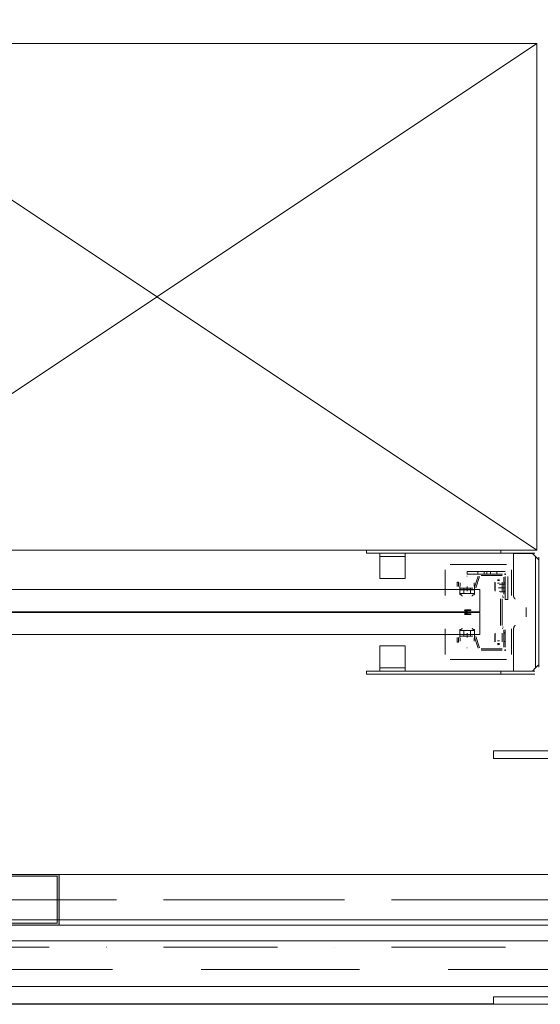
# Model space of a CAD drawing. Header units: millimetres. Extents: x -12989 to 357906, y -50379 to 30884.
# Tile 255 of 256: x 29292 to 30114, y 150 to 1704. Entities that reach past the tile are written whole.
import ezdxf
from ezdxf.enums import TextEntityAlignment as Align

# ---------------------------------------------------------------- set-up
doc = ezdxf.new("R2010")
doc.units = ezdxf.units.MM
doc.header["$MEASUREMENT"] = 0
for name, pattern in [('Kropki i Kreski', [360, 180, -90, 0, -90]), ('MITTE2', [112.5, 75, -12.5, 12.5, -12.5]), ('Przerywana długa', [390, 250, -140]), ('Wipeout_Contour', [1000, 0, -1000])]:
    doc.linetypes.add(name, pattern=pattern)
for name, color, linetype in [('A__STROPY', 7, 'Continuous'), ('AS_Belki.Import IFC', 7, 'Continuous'), ('AS_Blachy.Import IFC', 7, 'Continuous'), ('Nowe_A__SCIANY', 7, 'Continuous'), ('Nowe_A__STROPY', 7, 'Continuous'), ('Nowe_A_OZN_STREFY', 7, 'Continuous'), ('Nowe_A_WYM_ZEWNETRZNE', 7, 'Continuous'), ('Nowe_Warstwa IFC.Import IFC', 7, 'Continuous')]:
    doc.layers.add(name, color=color, linetype=linetype)
for name, color, linetype, lineweight in [('A__STROPY_Nr_pióra__89', 7, 'Continuous', 13), ('AS_Belki.Import IFC_Nr_pióra__1', 7, 'Continuous', 13), ('AS_Belki.Import IFC_Nr_pióra__69', 7, 'Continuous', 13), ('AS_Belki.Import IFC_Nr_pióra__90', 7, 'Continuous', 13), ('AS_Blachy.Import IFC_Nr_pióra__4', 7, 'Continuous', 13), ('Nowe_A__SCIANY_Nr_pióra__27', 7, 'Continuous', 25), ('Nowe_A__STROPY_Nr_pióra__89', 7, 'Continuous', 13), ('Nowe_A_WYM_ZEWNETRZNE_Nr_pióra__1', 7, 'Continuous', 13), ('Nowe_A_WYM_ZEWNETRZNE_Nr_pióra__45', 7, 'Continuous', 15), ('Nowe_A_WYM_ZEWNETRZNE_Nr_pióra__85', 7, 'Continuous', 13), ('Nowe_REGAŁY_Nr_pióra__18', 9, 'Continuous', 13), ('Nowe_Warstwa IFC.Import IFC_Nr_pióra__1', 7, 'Continuous', 13), ('Nowe_Warstwa IFC.Import IFC_Nr_pióra__4', 7, 'Continuous', 13)]:
    doc.layers.add(name, color=color, linetype=linetype, lineweight=lineweight)
doc.styles.add('STYL_AUTOMATYCZNY_2', font='arial.ttf')
doc.styles.add('STYL_AUTOMATYCZNY_3', font='arial.ttf')
doc.dimstyles.new('STYL_AUTOMATYCZNY__1', dxfattribs={"dimtxt": 139.999998, "dimasz": 71.25, "dimexe": 0.18, "dimexo": 0.0625, "dimgap": 0, "dimtad": 1, "dimtih": 1, "dimtoh": 1, "dimdec": 0, "dimlfac": 0.1, "dimzin": 0, "dimdsep": 46, "dimtxsty": 'STYL_AUTOMATYCZNY_3', "dimblk": 'ARROWHEAD_6', "dimblk1": 'ARROWHEAD_6', "dimblk2": 'ARROWHEAD_6', "dimcen": 0.09, "dimse1": 1, "dimse2": 1, "dimclrd": 7, "dimclre": 7, "dimclrt": 7, "dimadec": 0, "dimazin": 0, "dimtfac": 1, "dimtdec": 4, "dimtmove": 0, "dimatfit": 3, "dimfxl": 0, "dimtolj": 1, "dimtzin": 0, "dimarcsym": 0})
doc.dimstyles.new('STYL_AUTOMATYCZNY__2', dxfattribs={"dimtxt": 139.999998, "dimasz": 71.25, "dimexe": 0.18, "dimexo": 0.0625, "dimgap": 0, "dimtad": 1, "dimdec": 0, "dimlfac": 0.1, "dimzin": 0, "dimdsep": 46, "dimtxsty": 'STYL_AUTOMATYCZNY_3', "dimblk": 'ARROWHEAD_6', "dimblk1": 'ARROWHEAD_6', "dimblk2": 'ARROWHEAD_6', "dimcen": 0.09, "dimse1": 1, "dimse2": 1, "dimclrd": 7, "dimclre": 7, "dimclrt": 7, "dimadec": 0, "dimazin": 0, "dimtfac": 1, "dimtdec": 4, "dimtmove": 0, "dimatfit": 3, "dimfxl": 0, "dimtolj": 1, "dimtzin": 0, "dimarcsym": 0})

# ---------------------------------------------------------------- blocks, each defined once
blk = doc.blocks.new('Strop_1_1', base_point=(-12989.3, -15342.7))
at = {"layer": 'Nowe_A__STROPY_Nr_pióra__89', "color": 7, "linetype": 'Continuous', "lineweight": 13, "flags": 128}
blk.add_lwpolyline([(-322, 14822), (36322, 14822), (36322, 178), (-322, 178)], close=True, dxfattribs=at)
blk = doc.blocks.new('Strop_2_1', base_point=(-220, 283.1))
at = {"layer": 'A__STROPY_Nr_pióra__89', "color": 7, "linetype": 'Continuous', "lineweight": 13, "flags": 128}
blk.add_lwpolyline([(-220, 283.1), (36170, 283.1), (36170, 14723.1), (-220, 14723.1)], close=True, dxfattribs=at)
blk = doc.blocks.new('Ściana_1_1', base_point=(-350, 150))
at = {"color": 254, "linetype": 'Wipeout_Contour', "lineweight": 0, "ltscale": 120664.430373}
blk.add_wipeout([(28750, 0), (31581.8, 0), (31581.8, 150), (28750, 150)], dxfattribs=at).dxf.layer = 'Nowe_A__SCIANY'
at = {"layer": 'Nowe_A__SCIANY_Nr_pióra__27', "color": 7, "linetype": 'Continuous', "lineweight": 25, "flags": 128}
blk.add_lwpolyline([(31581.8, 150), (28750, 150)], dxfattribs=at)
blk = doc.blocks.new('IFC Extruded[79]_1', base_point=(30290.3, 162))
at = {"color": 254, "linetype": 'Wipeout_Contour', "lineweight": 0, "ltscale": 120662.975855}
blk.add_wipeout([(30290.3, 162), (30040.3, 162), (30040.3, 150), (30290.3, 150)], dxfattribs=at).dxf.layer = 'AS_Blachy.Import IFC'
at = {"layer": 'AS_Blachy.Import IFC_Nr_pióra__4', "color": 7, "linetype": 'Continuous', "lineweight": 13}
for p, q in [((30290.3, 162), (30040.3, 162)), ((30040.3, 162), (30040.3, 150)), ((30290.3, 162), (30290.3, 150)), ((30290.3, 150), (30040.3, 150))]:
    blk.add_line(p, q, dxfattribs=at)
blk = doc.blocks.new('IFC Extruded[81]_1', base_point=(30040.3, 538))
at = {"color": 254, "linetype": 'Wipeout_Contour', "lineweight": 0, "ltscale": 120680.981905}
blk.add_wipeout([(30040.3, 538), (30290.3, 538), (30290.3, 550), (30040.3, 550)], dxfattribs=at).dxf.layer = 'AS_Blachy.Import IFC'
at = {"layer": 'AS_Blachy.Import IFC_Nr_pióra__4', "color": 7, "linetype": 'Continuous', "lineweight": 13}
for p, q in [((30040.3, 550), (30290.3, 550)), ((30040.3, 538), (30040.3, 550)), ((30290.3, 538), (30290.3, 550)), ((30040.3, 538), (30290.3, 538))]:
    blk.add_line(p, q, dxfattribs=at)
blk = doc.blocks.new('Standardowy znacznik osi[101]_1', base_point=(-2344.6, 250))
at = {"layer": 'Nowe_Warstwa IFC.Import IFC_Nr_pióra__4', "color": 7, "linetype": 'Continuous', "lineweight": 13}
blk.add_line((-2344.6, 250), (39576.7, 250), dxfattribs=at)
at = {"layer": 'Nowe_Warstwa IFC.Import IFC_Nr_pióra__1', "color": 7, "lineweight": 13, "style": 'STYL_AUTOMATYCZNY_2'}
for tag, p in [('AC_MarkerText_1_0', (-2594.6, 337.5)), ('AC_MarkerText_1_1', (39826.7, 337.5))]:
    blk.add_attdef(tag, text='', height=175, dxfattribs=at).set_placement(p, align=Align.TOP_CENTER)
blk = doc.blocks.new('Belka_11_1', base_point=(28798.8, 315))
at = {"layer": 'AS_Belki.Import IFC_Nr_pióra__69', "color": 7, "linetype": 'Kropki i Kreski', "lineweight": 13}
blk.add_line((28798.8, 315), (30165.3, 315), dxfattribs=at)
at = {"layer": 'AS_Belki.Import IFC_Nr_pióra__90', "color": 7, "linetype": 'Przerywana długa', "lineweight": 13}
for p, q in [((28798.8, 355), (30165.3, 355)), ((28798.8, 275), (30165.3, 275))]:
    blk.add_line(p, q, dxfattribs=at)
blk = doc.blocks.new('Belka_22_1', base_point=(28798.8, 240))
at = {"layer": 'AS_Belki.Import IFC_Nr_pióra__69', "color": 7, "linetype": 'Kropki i Kreski', "lineweight": 13}
blk.add_line((28798.8, 240), (30165.3, 240), dxfattribs=at)
at = {"layer": 'AS_Belki.Import IFC_Nr_pióra__90', "color": 7, "linetype": 'Przerywana długa', "lineweight": 13}
for p, q in [((28798.8, 275), (30165.3, 275)), ((28798.8, 205), (28798.8, 275)), ((28798.8, 205), (30165.3, 205))]:
    blk.add_line(p, q, dxfattribs=at)
blk = doc.blocks.new('Belka_26_1', base_point=(30165.3, 315))
at = {"layer": 'AS_Belki.Import IFC', "linetype": 'Continuous', "lineweight": 0, "true_color": 0x000000}
h = blk.add_hatch(color=18, dxfattribs=at)
h.paths.add_polyline_path([(29259.9, 275), (29354.7, 275), (29354.7, 355), (29259.9, 355)])
h.paths.add_polyline_path([(29263.5, 352), (29351.1, 352), (29351.1, 278), (29263.5, 278)], flags=0)
at = {"layer": 'AS_Belki.Import IFC_Nr_pióra__1', "color": 7, "linetype": 'Continuous', "lineweight": 13}
for p, q in [((29354.7, 355), (29259.9, 355)), ((29259.9, 355), (29259.9, 275)), ((29263.5, 352), (29263.5, 278)), ((29351.1, 352), (29263.5, 352)), ((29351.1, 352), (29351.1, 278)), ((29354.7, 355), (29354.7, 275)), ((29354.7, 275), (29259.9, 275)), ((29351.1, 278), (29263.5, 278))]:
    blk.add_line(p, q, dxfattribs=at)
at = {"layer": 'AS_Belki.Import IFC_Nr_pióra__69', "color": 7, "linetype": 'Kropki i Kreski', "lineweight": 13}
blk.add_line((30165.3, 315), (28798.8, 315), dxfattribs=at)
at = {"layer": 'AS_Belki.Import IFC_Nr_pióra__90', "color": 7, "linetype": 'Przerywana długa', "lineweight": 13}
for p, q in [((29259.9, 355), (28798.8, 355)), ((28798.8, 355), (28798.8, 275)), ((29259.9, 275), (28798.8, 275))]:
    blk.add_line(p, q, dxfattribs=at)
at = {"layer": 'AS_Belki.Import IFC_Nr_pióra__90', "color": 7, "linetype": 'Continuous', "lineweight": 13}
for p, q in [((30165.3, 355), (29259.9, 355)), ((30165.3, 275), (29259.9, 275))]:
    blk.add_line(p, q, dxfattribs=at)
blk = doc.blocks.new('*D308')
at = {"layer": 'Nowe_A_WYM_ZEWNETRZNE_Nr_pióra__45', "color": 7, "linetype": 'Continuous', "lineweight": 15}
for p, q in [((37171.6, 187.5), (37246.6, 112.5)), ((37171.6, 37.5), (37246.6, -37.5))]:
    blk.add_line(p, q, dxfattribs=at)
at = {"layer": 'Nowe_A_WYM_ZEWNETRZNE_Nr_pióra__85', "color": 7, "linetype": 'Continuous', "lineweight": 13}
for p, q in [((37209.1, 150), (37209.1, 14850)), ((37279.4, 150), (37138.8, 150)), ((37209.1, 0), (37209.1, 150)), ((37279.4, 0), (37138.8, 0)), ((37209.1, -56.2), (37209.1, 0))]:
    blk.add_line(p, q, dxfattribs=at)
at = {"layer": 'Nowe_A_WYM_ZEWNETRZNE_Nr_pióra__1', "color": 7, "lineweight": 13, "insert": (37181.1, -251.1), "char_height": 140, "attachment_point": 7, "rotation": 90, "style": 'STYL_AUTOMATYCZNY_3'}
blk.add_mtext('\\A1;{\\pql;\\fArial|b0|i0|c238|p0;\\W1.000000;15}', dxfattribs=at)
blk = doc.blocks.new('ARROWHEAD_6')
at = {"color": 0, "linetype": 'Continuous', "lineweight": 0}
for p, q in [((-0.5, -0.5), (0.5, 0.5)), ((0, 0), (-1, 0))]:
    blk.add_line(p, q, dxfattribs=at)
blk = doc.blocks.new('*D309')
at = {"layer": 'Nowe_A_WYM_ZEWNETRZNE_Nr_pióra__45', "color": 7, "linetype": 'Continuous', "lineweight": 15}
blk.add_line((37171.6, 187.5), (37246.6, 112.5), dxfattribs=at)
blk = doc.blocks.new('*D310')
at = {"layer": 'Nowe_A_WYM_ZEWNETRZNE_Nr_pióra__45', "color": 7, "linetype": 'Continuous', "lineweight": 15}
for p, q in [((37171.6, 14887.5), (37246.6, 14812.5)), ((37171.6, 187.5), (37246.6, 112.5))]:
    blk.add_line(p, q, dxfattribs=at)
at = {"layer": 'Nowe_A_WYM_ZEWNETRZNE_Nr_pióra__85', "color": 7, "linetype": 'Continuous', "lineweight": 13}
for p, q in [((37209.1, 150), (37209.1, 14850)), ((37279.4, 150), (37138.8, 150)), ((37209.1, 0), (37209.1, 150))]:
    blk.add_line(p, q, dxfattribs=at)
at = {"layer": 'Nowe_A_WYM_ZEWNETRZNE_Nr_pióra__1', "color": 7, "lineweight": 13, "char_height": 140, "attachment_point": 7, "rotation": 90, "style": 'STYL_AUTOMATYCZNY_3'}
for s, insert in [('\\A1;{\\pql;\\fArial|b0|i0|c238|p0;\\W1.000000;15}', (37181.1, 14598.9)), ('\\A1;{\\pql;\\fArial|b0|i0|c238|p0;\\W1.000000;1\xa0470}', (37181.1, 7153))]:
    blk.add_mtext(s, dxfattribs=dict(at, insert=insert))
blk = doc.blocks.new('*D311')
at = {"layer": 'Nowe_A_WYM_ZEWNETRZNE_Nr_pióra__45', "color": 7, "linetype": 'Continuous', "lineweight": 15}
blk.add_line((37171.6, 14887.5), (37246.6, 14812.5), dxfattribs=at)
at = {"layer": 'Nowe_A_WYM_ZEWNETRZNE_Nr_pióra__85', "color": 7, "linetype": 'Continuous', "lineweight": 13}
blk.add_line((37209.1, 150), (37209.1, 14850), dxfattribs=at)
blk = doc.blocks.new('*D312')
at = {"layer": 'Nowe_A_WYM_ZEWNETRZNE_Nr_pióra__45', "color": 7, "linetype": 'Continuous', "lineweight": 15}
for p, q in [((37246.6, 14962.5), (37171.6, 15037.5)), ((37171.6, 14887.5), (37246.6, 14812.5))]:
    blk.add_line(p, q, dxfattribs=at)
at = {"layer": 'Nowe_A_WYM_ZEWNETRZNE_Nr_pióra__85', "color": 7, "linetype": 'Continuous', "lineweight": 13}
for p, q in [((37209.1, 15000), (37209.1, 15056.3)), ((37279.4, 15000), (37138.8, 15000)), ((37209.1, 14850), (37209.1, 15000)), ((37279.4, 14850), (37138.8, 14850)), ((37209.1, 150), (37209.1, 14850))]:
    blk.add_line(p, q, dxfattribs=at)
blk = doc.blocks.new('*D325')
at = {"layer": 'Nowe_A_WYM_ZEWNETRZNE_Nr_pióra__45', "color": 7, "linetype": 'Continuous', "lineweight": 15}
for p, q in [((5753.2, -1542.1), (5678.2, -1617.1)), ((36387.5, -1542.1), (36312.5, -1617.1))]:
    blk.add_line(p, q, dxfattribs=at)
at = {"layer": 'Nowe_A_WYM_ZEWNETRZNE_Nr_pióra__85', "color": 7, "linetype": 'Continuous', "lineweight": 13}
for p, q in [((5715.7, -1649.9), (5715.7, -1509.3)), ((36350, -1649.9), (36350, -1509.3)), ((5715.7, -1579.6), (36350, -1579.6))]:
    blk.add_line(p, q, dxfattribs=at)
at = {"layer": 'Nowe_A_WYM_ZEWNETRZNE_Nr_pióra__1', "color": 7, "lineweight": 13, "char_height": 140, "attachment_point": 7, "style": 'STYL_AUTOMATYCZNY_3'}
for s, insert in [('\\A1;{\\pql;\\fArial|b0|i0|c238|p0;\\W1.000000;3\xa0063}', (20685.9, -1551.6)), ('\\A1;{\\pql;\\fArial|b0|i0|c238|p0;\\W1.000000;15}', (36098.9, -1551.6))]:
    blk.add_mtext(s, dxfattribs=dict(at, insert=insert))
blk = doc.blocks.new('*D327')
at = {"layer": 'Nowe_A_WYM_ZEWNETRZNE_Nr_pióra__45', "color": 7, "linetype": 'Continuous', "lineweight": 15}
for p, q in [((36387.5, -1542.1), (36312.5, -1617.1)), ((36462.5, -1617.1), (36537.5, -1542.1))]:
    blk.add_line(p, q, dxfattribs=at)
at = {"layer": 'Nowe_A_WYM_ZEWNETRZNE_Nr_pióra__85', "color": 7, "linetype": 'Continuous', "lineweight": 13}
for p, q in [((36350, -1649.9), (36350, -1509.3)), ((36500, -1649.9), (36500, -1509.3)), ((5715.7, -1579.6), (36350, -1579.6)), ((36350, -1579.6), (36500, -1579.6)), ((36500, -1579.6), (36556.2, -1579.6))]:
    blk.add_line(p, q, dxfattribs=at)

msp = doc.modelspace()

# ---------------------------------------------------------------- linework, layer by layer
at = {"layer": 'Nowe_A_OZN_STREFY', "color": 7, "linetype": 'Continuous', "lineweight": 0, "true_color": 0xffffff, "flags": 128}
msp.add_lwpolyline([(25498.8, 150), (28748.8, 150), (28748.8, 330), (28848.8, 330), (28848.8, 150), (31481.8, 150), (31481.8, 330), (31581.8, 330), (31581.8, 150), (34831.8, 150)], dxfattribs=at)
at = {"layer": 'Nowe_REGAŁY_Nr_pióra__18', "color": 9, "linetype": 'Continuous', "lineweight": 13}
for p, q in [((29839.6, 862), (29839.6, 867)), ((30105.7, 867), (29839.6, 867)), ((29839.6, 862), (30105.7, 862)), ((29860.8, 860), (29860.8, 862)), ((29860.8, 860), (29860.8, 857)), ((29900.8, 857), (29860.8, 857)), ((29860.8, 851), (29860.8, 857)), ((29900.8, 862), (29900.8, 860)), ((29900.8, 857), (29900.8, 860)), ((29900.8, 857), (29900.8, 851)), ((30051.6, 862), (30051.6, 867)), ((30074.7, 861.8), (30071.7, 861.8)), ((30071.7, 796.4), (30071.7, 861.8)), ((30074.7, 861.8), (30100.7, 861.8)), ((30100.7, 861.8), (30101.7, 861.8)), ((30106.7, 856.8), (30101.7, 861.8)), ((30106.7, 856.8), (30109.7, 853.8)), ((30106.7, 681), (30106.7, 856.8)), ((30111.7, 856), (30111.7, 682)), ((29860.8, 825), (29860.8, 851)), ((29900.8, 851), (29900.8, 825)), ((30060.7, 844), (29971.7, 844)), ((30111.7, 851.8), (30109.7, 853.8)), ((29860.8, 825), (29860.8, 822)), ((29900.8, 822), (29900.8, 825)), ((29963.7, 836), (29963.7, 795.2)), ((29998.9, 825.6), (29998.4, 825.6)), ((30058.7, 833), (29998.7, 833)), ((29998.7, 829), (29998.7, 833)), ((29998.7, 829), (30054.7, 829)), ((30016.3, 825.9), (30010, 808.4)), ((30012.1, 807.6), (30018.4, 825.1)), ((30015.7, 829), (30015.7, 833)), ((30053.9, 829), (30020.8, 829)), ((30020.8, 826.8), (30053.9, 826.8)), ((30025.7, 829), (30025.7, 833)), ((30029.7, 829), (30029.7, 833)), ((30035.7, 829), (30035.7, 833)), ((30045.7, 829), (30045.7, 833)), ((30056.4, 824.3), (30056.4, 797.1)), ((30059.6, 829), (30057.8, 829)), ((30058.7, 829.9), (30058.7, 828.1)), ((30058.7, 825), (30058.7, 789)), ((30058.7, 797.1), (30058.7, 824.3)), ((30062.7, 789), (30062.7, 825)), ((30068.7, 795.2), (30068.7, 836)), ((29900.8, 822), (29860.8, 822)), ((29982.9, 816.5), (29982.9, 809.3)), ((29985.2, 816.5), (29982.9, 816.5)), ((29985.2, 809.3), (29985.2, 816.5)), ((29987.5, 815), (29987.2, 804.3)), ((30010.2, 804.3), (30009.8, 815)), ((30042.6, 816.1), (30042.6, 803.9)), ((30042.7, 811.7), (30042.7, 815.9)), ((30042.7, 805.1), (30042.7, 811.7)), ((30049.8, 820.1), (30046.6, 820.1)), ((30046.7, 818.8), (30049.7, 818.8)), ((30046.7, 814.5), (30049.7, 814.5)), ((30049.7, 812.3), (30051.1, 813.3)), ((30058.7, 813.3), (30051.1, 813.3)), ((30053.7, 815.9), (30053.7, 811.7)), ((30053.7, 811.7), (30053.7, 805.1)), ((30053.8, 803.9), (30053.8, 816.1)), ((30058.7, 815.5), (30056.4, 815.5)), ((29987.2, 804.3), (29987.2, 804.3)), ((29987.2, 804.3), (29987.2, 797.8)), ((29987.3, 798.3), (29987.3, 804.3)), ((29987.7, 804.3), (29987.3, 804.3)), ((29987.7, 798.3), (29987.3, 798.3)), ((30007.6, 806.8), (29987.7, 806.8)), ((29987.7, 804.5), (30007.6, 804.5)), ((29998.6, 804.3), (29987.7, 804.3)), ((29987.7, 798.3), (29998.6, 798.3)), ((29993.2, 804.3), (29993.2, 798.3)), ((29993.5, 806.8), (29993.5, 804.5)), ((29998.7, 804.3), (29998.6, 804.3)), ((29998.7, 798.3), (29998.6, 798.3)), ((30009.6, 804.3), (29998.7, 804.3)), ((29998.7, 798.3), (30009.6, 798.3)), ((30003.8, 806.8), (30003.8, 804.5)), ((30004.2, 804.3), (30004.2, 798.3)), ((30010, 804.3), (30009.6, 804.3)), ((30010, 798.3), (30009.6, 798.3)), ((30010, 798.5), (30010, 804.3)), ((30010.1, 800), (30010.1, 796.6)), ((30010.2, 797.8), (30010.2, 804.3)), ((30010.2, 804.3), (30010.2, 804.3)), ((30042.6, 803.9), (30042.7, 803.9)), ((30042.7, 802.3), (30042.7, 805.1)), ((30042.7, 803.9), (30042.7, 802.3)), ((30042.7, 802.3), (30042.7, 802.3)), ((30042.7, 802.3), (30042.7, 802.3)), ((30048.8, 807.9), (30048.8, 806.6)), ((30051.1, 801.2), (30049.7, 802.2)), ((30058.7, 807.3), (30049.9, 807.3)), ((30058.7, 801.2), (30051.1, 801.2)), ((30053.7, 802.3), (30053.7, 805.1)), ((30053.7, 802.3), (30053.7, 803.9)), ((30053.7, 803.9), (30053.8, 803.9)), ((30053.7, 802.3), (30053.7, 802.3)), ((30053.7, 802.3), (30053.7, 802.3)), ((30055.2, 794.9), (30053.8, 794.1)), ((30054.9, 792.1), (30056.3, 792.9)), ((30056.4, 802), (30058.7, 802)), ((30056.4, 801.5), (30058.7, 801.5)), ((30051.4, 790), (30051.4, 748)), ((30053.7, 748), (30053.7, 790)), ((30062.7, 789), (30058.7, 789)), ((29994.9, 771.6), (29998.8, 769)), ((29998.8, 769), (29994.9, 766.4)), ((30004.2, 772.5), (29995.2, 772.5)), ((29995.2, 765.5), (30004.2, 765.5)), ((29996.8, 771.5), (30004.2, 771.5)), ((29999.9, 769.5), (29996.8, 771.5)), ((29996.8, 766.5), (29999.9, 768.5)), ((30004.2, 766.5), (29996.8, 766.5)), ((30091.7, 761.4), (30091.7, 776.4)), ((29963.7, 742.9), (29963.7, 702)), ((29987.2, 738), (29987.2, 741.4)), ((29987.2, 740.3), (29987.2, 733.8)), ((29987.2, 733.8), (29987.2, 733.8)), ((29987.2, 733.8), (29987.5, 723)), ((29987.7, 739.8), (29987.3, 739.8)), ((29987.3, 739.5), (29987.3, 733.8)), ((29987.7, 733.8), (29987.3, 733.8)), ((29998.6, 739.8), (29987.7, 739.8)), ((29987.7, 733.8), (29998.6, 733.8)), ((30007.6, 733.5), (29987.7, 733.5)), ((29987.7, 731.3), (30007.6, 731.3)), ((29993.2, 733.8), (29993.2, 739.8)), ((29993.5, 733.5), (29993.5, 731.3)), ((29998.7, 739.8), (29998.6, 739.8)), ((29998.7, 733.8), (29998.6, 733.8)), ((30009.6, 739.8), (29998.7, 739.8)), ((29998.7, 733.8), (30009.6, 733.8)), ((30003.8, 733.5), (30003.8, 731.3)), ((30004.2, 733.8), (30004.2, 739.8)), ((30010, 739.8), (30009.6, 739.8)), ((30010, 733.8), (30009.6, 733.8)), ((30009.8, 723), (30010.2, 733.8)), ((30010, 733.8), (30010, 739.5)), ((30010.1, 741.4), (30010.1, 738)), ((30010.2, 733.8), (30010.2, 740.3)), ((30010.2, 733.8), (30010.2, 733.8)), ((30042.7, 734.1), (30042.6, 734.1)), ((30042.6, 734.1), (30042.6, 721.9)), ((30042.7, 735.7), (30042.7, 735.8)), ((30042.7, 735.8), (30042.7, 735.8)), ((30042.7, 735.8), (30042.7, 734.1)), ((30042.7, 735.7), (30042.7, 732.9)), ((30042.7, 732.9), (30042.7, 726.3)), ((30053.7, 734.1), (30053.7, 735.8)), ((30053.7, 735.8), (30053.7, 735.8)), ((30053.7, 735.8), (30053.7, 735.7)), ((30053.7, 735.7), (30053.7, 732.9)), ((30053.8, 734.1), (30053.7, 734.1)), ((30053.7, 726.3), (30053.7, 732.9)), ((30053.8, 743.9), (30055.2, 743.1)), ((30053.8, 721.9), (30053.8, 734.1)), ((30056.3, 745.1), (30054.9, 745.9)), ((30056.4, 741), (30056.4, 713.8)), ((30058.7, 736.5), (30056.4, 736.5)), ((30058.7, 736), (30056.4, 736)), ((30058.7, 713.8), (30058.7, 741)), ((30068.7, 702), (30068.7, 742.9)), ((30071.7, 676), (30071.7, 741.5)), ((29860.8, 716), (29860.8, 713)), ((29860.8, 716), (29900.8, 716)), ((29900.8, 713), (29900.8, 716)), ((29982.9, 728.8), (29982.9, 721.5)), ((29982.9, 721.5), (29985.2, 721.5)), ((29985.2, 721.5), (29985.2, 728.8)), ((30010, 729.6), (30016.3, 712.1)), ((30018.4, 712.9), (30012.1, 730.4)), ((30042.7, 722.1), (30042.7, 726.3)), ((30046.6, 717.9), (30049.8, 717.9)), ((30046.7, 723.5), (30049.7, 723.5)), ((30046.7, 719.3), (30049.7, 719.3)), ((30053.7, 726.3), (30053.7, 722.1)), ((30056.4, 722.5), (30058.7, 722.5)), ((29860.8, 687), (29860.8, 713)), ((29900.8, 713), (29900.8, 687)), ((29998.4, 712.5), (29998.9, 712.5)), ((30053.9, 711.3), (30020.8, 711.3)), ((30020.8, 709), (30053.9, 709)), ((30059.6, 709), (30057.8, 709)), ((30058.7, 709.9), (30058.7, 708.1)), ((29860.8, 681), (29860.8, 687)), ((29900.8, 687), (29900.8, 681)), ((29971.7, 694), (30060.7, 694)), ((30109.7, 684), (30106.7, 681)), ((30109.7, 684), (30111.7, 686)), ((29839.6, 676), (29839.6, 671)), ((30105.7, 676), (29839.6, 676)), ((30105.7, 671), (29839.6, 671)), ((29860.8, 681), (29860.8, 678)), ((29860.8, 681), (29900.8, 681)), ((29860.8, 676), (29860.8, 678)), ((29900.8, 678), (29900.8, 681)), ((29900.8, 678), (29900.8, 676)), ((30051.6, 671), (30051.6, 676)), ((30101.7, 676), (30106.7, 681))]:
    msp.add_line(p, q, dxfattribs=at)
at = {"layer": 'Nowe_REGAŁY_Nr_pióra__18', "color": 9, "linetype": 'MITTE2', "lineweight": 13}
for p, q in [((29998.7, 809.3), (29998.7, 802)), ((29998.7, 736), (29998.7, 728.8))]:
    msp.add_line(p, q, dxfattribs=at)
at = {"layer": 'Nowe_REGAŁY_Nr_pióra__18', "color": 9, "linetype": 'Continuous', "lineweight": 13}
msp.add_lwpolyline([(28908.7, 866.6), (30108.7, 866.6), (30108.7, 1666.6), (28908.7, 1666.6), (28908.7, 866.6), (30108.7, 1666.6), (28908.7, 1666.6), (30108.7, 866.6)], dxfattribs=at)
for points in [[(28998.7, 804.5), (28998.7, 769.5), (30018.7, 769.5), (30018.7, 804.5)], [(28998.7, 768.5), (28998.7, 733.5), (30018.7, 733.5), (30018.7, 768.5)]]:
    msp.add_lwpolyline(points, close=True, dxfattribs=at)
at = {"layer": 'Nowe_REGAŁY_Nr_pióra__18', "color": 9, "linetype": 'Continuous', "lineweight": 13, "flags": 128}
for points in [[(29987.2, 796.6), (29987.2, 796.7), (29987.2, 796.8), (29987.2, 796.9), (29987.2, 797.1), (29987.2, 797.2), (29987.2, 797.3), (29987.2, 797.4), (29987.2, 797.5), (29987.2, 797.6), (29987.2, 797.7), (29987.2, 797.7), (29987.2, 797.8), (29987.2, 797.9), (29987.3, 798), (29987.3, 798), (29987.3, 798.1), (29987.3, 798.1), (29987.3, 798.2), (29987.3, 798.2), (29987.3, 798.2), (29987.3, 798.2), (29987.3, 798.3), (29987.3, 798.3)], [(29990.7, 794.3), (29990.6, 794.4), (29990.6, 794.6), (29990.6, 794.7), (29990.5, 794.9), (29990.5, 795.1), (29990.4, 795.2), (29990.3, 795.3), (29990.2, 795.5), (29990.1, 795.6), (29989.9, 795.7), (29989.8, 795.8), (29989.6, 795.9), (29989.5, 796), (29989.3, 796.1), (29989.1, 796.2), (29988.9, 796.3), (29988.7, 796.4), (29988.5, 796.4), (29988.3, 796.5), (29988.1, 796.5), (29987.9, 796.5), (29987.6, 796.6), (29987.4, 796.6), (29987.2, 796.6)], [(30010.1, 796.6), (30009.9, 796.6), (30009.7, 796.6), (30009.5, 796.5), (30009.2, 796.5), (30009, 796.5), (30008.8, 796.4), (30008.6, 796.4), (30008.4, 796.3), (30008.2, 796.2), (30008, 796.1), (30007.8, 796.1), (30007.7, 796), (30007.5, 795.8), (30007.4, 795.7), (30007.3, 795.6), (30007.1, 795.5), (30007, 795.3), (30006.9, 795.2), (30006.9, 795.1), (30006.8, 794.9), (30006.7, 794.7), (30006.7, 794.6), (30006.7, 794.4), (30006.7, 794.3)], [(30010, 804.3), (30010, 804.2), (30010, 804.2), (30010, 804.1), (30010.1, 804.1), (30010.1, 804), (30010.1, 803.9), (30010.1, 803.8), (30010.1, 803.6), (30010.1, 803.5), (30010.1, 803.3), (30010.1, 803.2), (30010.1, 803), (30010.1, 802.8), (30010.1, 802.5), (30010.1, 802.3), (30010.1, 802.1), (30010.1, 801.8), (30010.1, 801.5), (30010.1, 801.3), (30010.1, 801), (30010.1, 800.7), (30010.1, 800.4), (30010.1, 800)], [(30010.1, 796.6), (30010.1, 796.7), (30010.1, 796.8), (30010.1, 797), (30010.1, 797.1), (30010.1, 797.2), (30010.1, 797.3), (30010.1, 797.4), (30010.1, 797.5), (30010.1, 797.6), (30010.1, 797.7), (30010.1, 797.7), (30010.1, 797.8), (30010.1, 797.9), (30010.1, 798), (30010.1, 798), (30010.1, 798.1), (30010.1, 798.1), (30010.1, 798.2), (30010.1, 798.2), (30010, 798.2), (30010, 798.2), (30010, 798.3), (30010, 798.3)], [(30074.7, 789.3), (30074.4, 789.5), (30074.2, 789.8), (30074, 790), (30073.8, 790.3), (30073.5, 790.6), (30073.4, 790.9), (30073.2, 791.1), (30073, 791.4), (30072.8, 791.7), (30072.7, 792), (30072.5, 792.3), (30072.4, 792.6), (30072.3, 792.9), (30072.2, 793.3), (30072.1, 793.6), (30072, 793.9), (30071.9, 794.2), (30071.8, 794.5), (30071.8, 794.8), (30071.7, 795.2), (30071.7, 795.5), (30071.7, 795.8), (30071.7, 796.1), (30071.7, 796.4)], [(29995.2, 772.5), (29995.1, 772.5), (29995.1, 772.5), (29995.1, 772.5), (29995, 772.5), (29995, 772.5), (29994.9, 772.5), (29994.9, 772.5), (29994.9, 772.5), (29994.9, 772.4), (29994.8, 772.4), (29994.8, 772.4), (29994.8, 772.4), (29994.8, 772.4), (29994.8, 772.3), (29994.7, 772.3), (29994.7, 772.3), (29994.7, 772.3), (29994.7, 772.2), (29994.7, 772.2), (29994.7, 772.2), (29994.7, 772.1), (29994.7, 772.1), (29994.7, 772), (29994.7, 772)], [(29994.7, 772), (29994.7, 772), (29994.7, 772), (29994.7, 771.9), (29994.7, 771.9), (29994.7, 771.9), (29994.7, 771.9), (29994.7, 771.9), (29994.7, 771.8), (29994.7, 771.8), (29994.7, 771.8), (29994.7, 771.8), (29994.7, 771.8), (29994.7, 771.7), (29994.8, 771.7), (29994.8, 771.7), (29994.8, 771.7), (29994.8, 771.7), (29994.8, 771.7), (29994.8, 771.6), (29994.8, 771.6), (29994.9, 771.6), (29994.9, 771.6), (29994.9, 771.6), (29994.9, 771.6)], [(29994.9, 766.4), (29994.9, 766.4), (29994.9, 766.4), (29994.8, 766.4), (29994.8, 766.4), (29994.8, 766.4), (29994.8, 766.4), (29994.8, 766.3), (29994.8, 766.3), (29994.8, 766.3), (29994.7, 766.3), (29994.7, 766.3), (29994.7, 766.3), (29994.7, 766.2), (29994.7, 766.2), (29994.7, 766.2), (29994.7, 766.2), (29994.7, 766.2), (29994.7, 766.1), (29994.7, 766.1), (29994.7, 766.1), (29994.7, 766.1), (29994.7, 766.1), (29994.7, 766), (29994.7, 766)], [(29994.7, 766), (29994.7, 766), (29994.7, 765.9), (29994.7, 765.9), (29994.7, 765.9), (29994.7, 765.8), (29994.7, 765.8), (29994.7, 765.8), (29994.7, 765.7), (29994.7, 765.7), (29994.8, 765.7), (29994.8, 765.7), (29994.8, 765.6), (29994.8, 765.6), (29994.8, 765.6), (29994.9, 765.6), (29994.9, 765.6), (29994.9, 765.6), (29994.9, 765.5), (29995, 765.5), (29995, 765.5), (29995.1, 765.5), (29995.1, 765.5), (29995.1, 765.5), (29995.2, 765.5)], [(30000.2, 769), (30000.2, 769), (30000.2, 769.1), (30000.2, 769.1), (30000.2, 769.1), (30000.2, 769.1), (30000.1, 769.1), (30000.1, 769.2), (30000.1, 769.2), (30000.1, 769.2), (30000.1, 769.2), (30000.1, 769.2), (30000.1, 769.3), (30000.1, 769.3), (30000.1, 769.3), (30000, 769.3), (30000, 769.3), (30000, 769.4), (30000, 769.4), (30000, 769.4), (30000, 769.4), (29999.9, 769.4), (29999.9, 769.4), (29999.9, 769.5), (29999.9, 769.5)], [(29999.9, 768.5), (29999.9, 768.6), (29999.9, 768.6), (29999.9, 768.6), (30000, 768.6), (30000, 768.6), (30000, 768.7), (30000, 768.7), (30000, 768.7), (30000, 768.7), (30000.1, 768.7), (30000.1, 768.7), (30000.1, 768.8), (30000.1, 768.8), (30000.1, 768.8), (30000.1, 768.8), (30000.1, 768.8), (30000.1, 768.9), (30000.1, 768.9), (30000.2, 768.9), (30000.2, 768.9), (30000.2, 768.9), (30000.2, 769), (30000.2, 769), (30000.2, 769)], [(30004.7, 772), (30004.7, 772), (30004.7, 772.1), (30004.7, 772.1), (30004.7, 772.2), (30004.6, 772.2), (30004.6, 772.2), (30004.6, 772.3), (30004.6, 772.3), (30004.6, 772.3), (30004.6, 772.3), (30004.6, 772.4), (30004.5, 772.4), (30004.5, 772.4), (30004.5, 772.4), (30004.5, 772.4), (30004.4, 772.5), (30004.4, 772.5), (30004.4, 772.5), (30004.4, 772.5), (30004.3, 772.5), (30004.3, 772.5), (30004.2, 772.5), (30004.2, 772.5), (30004.2, 772.5)], [(30004.2, 771.5), (30004.2, 771.5), (30004.2, 771.5), (30004.3, 771.5), (30004.3, 771.5), (30004.4, 771.5), (30004.4, 771.5), (30004.4, 771.5), (30004.4, 771.6), (30004.5, 771.6), (30004.5, 771.6), (30004.5, 771.6), (30004.5, 771.6), (30004.6, 771.7), (30004.6, 771.7), (30004.6, 771.7), (30004.6, 771.7), (30004.6, 771.8), (30004.6, 771.8), (30004.6, 771.8), (30004.7, 771.9), (30004.7, 771.9), (30004.7, 771.9), (30004.7, 772), (30004.7, 772)], [(30004.7, 766), (30004.7, 766.1), (30004.7, 766.1), (30004.7, 766.1), (30004.7, 766.2), (30004.6, 766.2), (30004.6, 766.2), (30004.6, 766.3), (30004.6, 766.3), (30004.6, 766.3), (30004.6, 766.3), (30004.6, 766.4), (30004.5, 766.4), (30004.5, 766.4), (30004.5, 766.4), (30004.5, 766.4), (30004.4, 766.5), (30004.4, 766.5), (30004.4, 766.5), (30004.4, 766.5), (30004.3, 766.5), (30004.3, 766.5), (30004.2, 766.5), (30004.2, 766.5), (30004.2, 766.5)], [(30004.2, 765.5), (30004.2, 765.5), (30004.2, 765.5), (30004.3, 765.5), (30004.3, 765.5), (30004.4, 765.5), (30004.4, 765.5), (30004.4, 765.6), (30004.4, 765.6), (30004.5, 765.6), (30004.5, 765.6), (30004.5, 765.6), (30004.5, 765.6), (30004.6, 765.7), (30004.6, 765.7), (30004.6, 765.7), (30004.6, 765.7), (30004.6, 765.8), (30004.6, 765.8), (30004.6, 765.8), (30004.7, 765.9), (30004.7, 765.9), (30004.7, 765.9), (30004.7, 766), (30004.7, 766)], [(30071.7, 741.4), (30071.7, 741.7), (30071.7, 742), (30071.7, 742.3), (30071.7, 742.7), (30071.8, 743), (30071.8, 743.3), (30071.9, 743.6), (30072, 743.9), (30072.1, 744.2), (30072.2, 744.6), (30072.3, 744.9), (30072.4, 745.2), (30072.5, 745.5), (30072.7, 745.8), (30072.8, 746.1), (30073, 746.4), (30073.2, 746.7), (30073.4, 747), (30073.5, 747.2), (30073.8, 747.5), (30074, 747.8), (30074.2, 748), (30074.4, 748.3), (30074.7, 748.6)], [(29987.2, 741.4), (29987.4, 741.5), (29987.6, 741.5), (29987.9, 741.5), (29988.1, 741.5), (29988.3, 741.6), (29988.5, 741.6), (29988.7, 741.7), (29988.9, 741.7), (29989.1, 741.8), (29989.3, 741.9), (29989.5, 742), (29989.6, 742.1), (29989.8, 742.2), (29989.9, 742.3), (29990.1, 742.4), (29990.2, 742.5), (29990.3, 742.7), (29990.4, 742.8), (29990.5, 743), (29990.5, 743.1), (29990.6, 743.3), (29990.6, 743.4), (29990.6, 743.6), (29990.7, 743.8)], [(29987.2, 741.4), (29987.2, 741.3), (29987.2, 741.2), (29987.2, 741.1), (29987.2, 741), (29987.2, 740.8), (29987.2, 740.7), (29987.2, 740.6), (29987.2, 740.5), (29987.2, 740.4), (29987.2, 740.4), (29987.2, 740.3), (29987.2, 740.2), (29987.2, 740.1), (29987.3, 740.1), (29987.3, 740), (29987.3, 740), (29987.3, 739.9), (29987.3, 739.9), (29987.3, 739.8), (29987.3, 739.8), (29987.3, 739.8), (29987.3, 739.8), (29987.3, 739.8)], [(29987.3, 733.8), (29987.3, 733.8), (29987.3, 733.8), (29987.3, 733.9), (29987.3, 733.9), (29987.3, 734), (29987.3, 734.1), (29987.3, 734.3), (29987.3, 734.4), (29987.3, 734.5), (29987.2, 734.7), (29987.2, 734.9), (29987.2, 735.1), (29987.2, 735.3), (29987.2, 735.5), (29987.2, 735.7), (29987.2, 736), (29987.2, 736.2), (29987.2, 736.5), (29987.2, 736.8), (29987.2, 737.1), (29987.2, 737.4), (29987.2, 737.7), (29987.2, 738)], [(30006.7, 743.8), (30006.7, 743.6), (30006.7, 743.4), (30006.7, 743.3), (30006.8, 743.1), (30006.9, 743), (30006.9, 742.8), (30007, 742.7), (30007.1, 742.5), (30007.3, 742.4), (30007.4, 742.3), (30007.5, 742.2), (30007.7, 742.1), (30007.8, 742), (30008, 741.9), (30008.2, 741.8), (30008.4, 741.7), (30008.6, 741.7), (30008.8, 741.6), (30009, 741.6), (30009.2, 741.5), (30009.5, 741.5), (30009.7, 741.5), (30009.9, 741.4), (30010.1, 741.4)], [(30010.1, 741.4), (30010.1, 741.3), (30010.1, 741.2), (30010.1, 741.1), (30010.1, 741), (30010.1, 740.8), (30010.1, 740.7), (30010.1, 740.6), (30010.1, 740.5), (30010.1, 740.4), (30010.1, 740.4), (30010.1, 740.3), (30010.1, 740.2), (30010.1, 740.1), (30010.1, 740.1), (30010.1, 740), (30010.1, 740), (30010.1, 739.9), (30010.1, 739.9), (30010.1, 739.8), (30010, 739.8), (30010, 739.8), (30010, 739.8), (30010, 739.8)], [(30010, 733.8), (30010, 733.8), (30010, 733.8), (30010, 733.9), (30010.1, 733.9), (30010.1, 734), (30010.1, 734.1), (30010.1, 734.3), (30010.1, 734.4), (30010.1, 734.5), (30010.1, 734.7), (30010.1, 734.9), (30010.1, 735.1), (30010.1, 735.3), (30010.1, 735.5), (30010.1, 735.7), (30010.1, 736), (30010.1, 736.2), (30010.1, 736.5), (30010.1, 736.8), (30010.1, 737), (30010.1, 737.3), (30010.1, 737.7), (30010.1, 738)]]:
    msp.add_lwpolyline(points, dxfattribs=at)

# ---------------------------------------------------------------- block references
at = {"layer": 'A__STROPY', "color": 7, "linetype": 'Continuous', "lineweight": 13}
msp.add_blockref('Strop_2_1', (-220, 283.1), dxfattribs=at)
at = {"layer": 'Nowe_A__STROPY', "color": 7, "linetype": 'Continuous', "lineweight": 13}
msp.add_blockref('Strop_1_1', (-12989.3, -15342.7), dxfattribs=at)

# ---------------------------------------------------------------- next in the draw order: block references
at = {"layer": 'Nowe_A__SCIANY', "color": 7, "lineweight": 25}
msp.add_blockref('Ściana_1_1', (-350, 150), dxfattribs=at)

# ---------------------------------------------------------------- next in the draw order: block references
at = {"layer": 'AS_Belki.Import IFC', "color": 7, "lineweight": 13}
for name, p in [('Belka_11_1', (28798.8, 315)), ('Belka_26_1', (30165.3, 315)), ('Belka_22_1', (28798.8, 240))]:
    msp.add_blockref(name, p, dxfattribs=at)
at = {"layer": 'AS_Blachy.Import IFC', "color": 7, "linetype": 'Continuous', "lineweight": 13}
for name, p in [('IFC Extruded[81]_1', (30040.3, 538)), ('IFC Extruded[79]_1', (30290.3, 162))]:
    msp.add_blockref(name, p, dxfattribs=at)

# ---------------------------------------------------------------- next in the draw order: block references
at = {"layer": 'Nowe_Warstwa IFC.Import IFC', "color": 7, "linetype": 'Continuous', "lineweight": 13}
msp.add_blockref('Standardowy znacznik osi[101]_1', (-2344.6, 250), dxfattribs=at)

# ---------------------------------------------------------------- next in the draw order: dimensions: what is measured, and where the dimension line sits
at = {"layer": 'Nowe_A_WYM_ZEWNETRZNE', "color": 7, "linetype": 'Continuous', "lineweight": 13}
for base, p1, p2, picture, middle in [((37209.1, 15000), (18000, 14850), (18000, 15000), '*D312', (37111.1, 14705.5)), ((37209.1, 14850), (18000, 150), (36350, 14850), '*D310', (37111.1, 7393.1)), ((37209.1043614, 14850), (36350, 14850), (18000, 14850), '*D311', (37111.1043625, 14849.8814173)), ((37209.1, 150), (18000, 0), (36350, 150), '*D308', (37111.1, -144.5)), ((37209.1043614, 150), (36350, 150), (18000, 150), '*D309', (37111.1043625, 149.8814173))]:
    dim = msp.add_linear_dim(base=base, p1=p1, p2=p2, angle=90, dimstyle='STYL_AUTOMATYCZNY__2', dxfattribs=at)
    dim.commit()
    dim.dimension.update_dxf_attribs({"geometry": picture, "text_midpoint": middle, "dimtype": 160, "text_rotation": 90})
for base, p1, p2, picture, middle in [((36350, -1579.6), (5715.7, 7500), (36350, 150), '*D325', (20926, -1481.6)), ((36500, -1579.6), (36350, 7500), (36500, 7500), '*D327', (36205.5, -1481.6))]:
    dim = msp.add_linear_dim(base=base, p1=p1, p2=p2, dimstyle='STYL_AUTOMATYCZNY__1', dxfattribs=at)
    dim.commit()
    dim.dimension.update_dxf_attribs({"geometry": picture, "text_midpoint": middle, "dimtype": 160})

doc.saveas('drawing.dxf')
